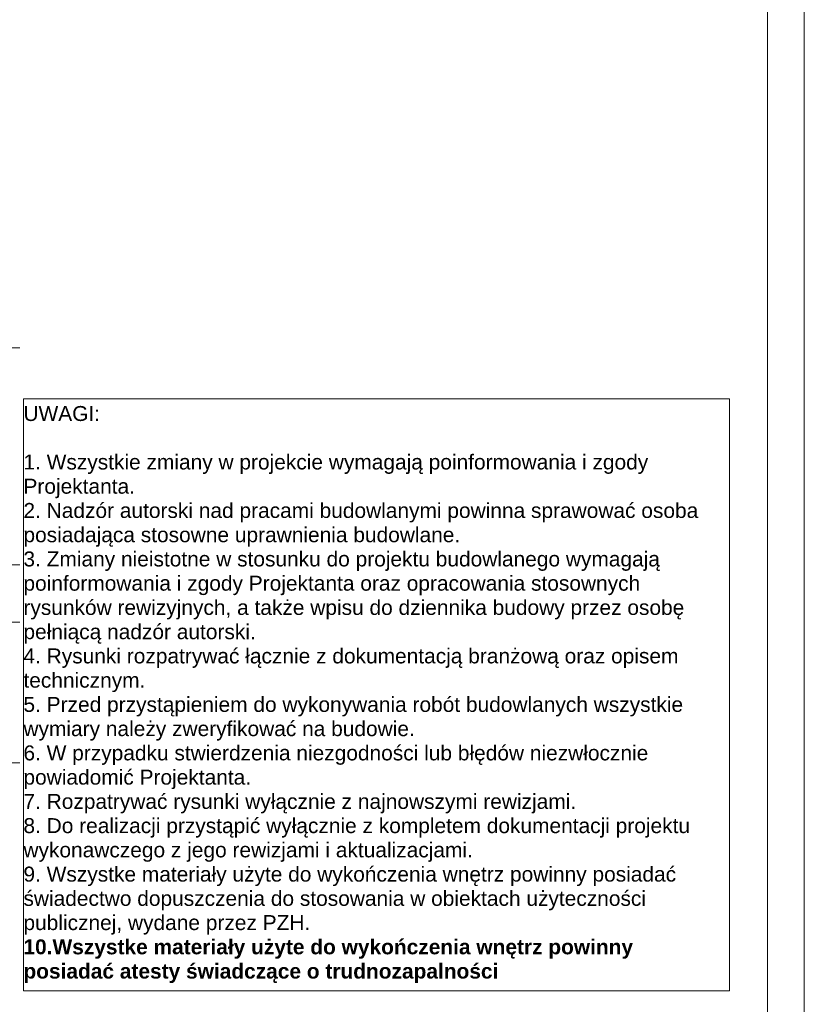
# Paper-space layout 'A-16 INWENTARYZACJA - ELEWACJE' of a CAD drawing. Header units: millimetres. Extents: x 0 to 1100, y 0 to 900.
# Tile 15 of 20: x 995 to 1100, y 93 to 225. Entities that reach past the tile are written whole.
import ezdxf
from ezdxf.xclip import XClip

# ---------------------------------------------------------------- set-up
doc = ezdxf.new("R2010")
doc.units = ezdxf.units.MM
doc.header["$MEASUREMENT"] = 0
doc.header["$XCLIPFRAME"] = 0
for name, color, linetype, lineweight in [('0_Nr_pióra__2', 8, 'Continuous', 13), ('A_Arkusz_Nr_pióra__1', 7, 'Continuous', 20), ('A_ściany_Nr_pióra__2', 8, 'Continuous', 13)]:
    doc.layers.add(name, color=color, linetype=linetype, lineweight=lineweight)
doc.layers.add('A_ściany_Nr_pióra__8', color=7, linetype='Continuous', lineweight=13, true_color=0x4c4c4c)
doc.styles.add('STYL_AUTOMATYCZNY_1', font='arial.ttf')

# ---------------------------------------------------------------- blocks, each defined once
blk = doc.blocks.new('Rysunek_1_1', base_point=(-2632.11, 1341.35))
at = {"layer": 'A_ściany_Nr_pióra__2', "color": 8, "linetype": 'Continuous', "lineweight": 13, "flags": 128}
for points in [[(995.1, 144.34), (694.99, 144.34)], [(694.99, 125.54), (995.1, 125.54)]]:
    blk.add_lwpolyline(points, dxfattribs=at)
at = {"layer": 'A_ściany_Nr_pióra__8', "color": 251, "linetype": 'Continuous', "lineweight": 13, "true_color": 0x4c4c4c}
for p, q in [((863.86, 181.02), (995.1, 181.02)), ((863.86, 152.02), (995.1, 152.02))]:
    blk.add_line(p, q, dxfattribs=at)

psp = doc.layouts.new('A-16 INWENTARYZACJA - ELEWACJE')

# ---------------------------------------------------------------- linework, layer by layer
at = {"layer": '0_Nr_pióra__2', "color": 8, "linetype": 'Continuous', "lineweight": 13, "flags": 128}
psp.add_lwpolyline([(995.6, 174.21), (1090.02, 174.21), (1090.02, 95.02), (995.6, 95.02)], close=True, dxfattribs=at)
at = {"layer": 'A_Arkusz_Nr_pióra__1', "color": 7, "linetype": 'Continuous', "lineweight": 20}
psp.add_line((1095.1, 895.1), (1095.1, 4.9), dxfattribs=at)
at = {"layer": 'A_Arkusz_Nr_pióra__1', "color": 7, "linetype": 'Continuous', "lineweight": 20, "flags": 128}
psp.add_lwpolyline([(0, 900), (1100, 900), (1100, 0), (0, 0)], close=True, dxfattribs=at)

# ---------------------------------------------------------------- block references
at = {"color": 37, "linetype": 'Continuous', "lineweight": 5, "true_color": 0x656532}
ref = psp.add_blockref('Rysunek_1_1', (-2632.11, 1341.35), dxfattribs=at)
XClip(ref).set_block_clipping_path([(694.9874325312, 21.3613850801), (995.0999994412, 440.4466931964)])

# ---------------------------------------------------------------- texts
at = {"layer": '0_Nr_pióra__2', "color": 8, "linetype": 'Continuous', "lineweight": 13, "insert": (995.6, 173.25), "char_height": 2, "width": 93.4245, "attachment_point": 1, "line_spacing_factor": 0.972584, "style": 'STYL_AUTOMATYCZNY_1'}
psp.add_mtext('\\A1;{\\pql;\\fArial|b0|i0|c238|p0;\\W1.000000;UWAGI:\\P\\pql;\\fArial|b0|i0|c238|p0;\\W1.000000;\\P\\pql;\\fArial|b0|i0|c238|p0;\\W1.000000;1. Wszystkie zmiany w projekcie wymagają poinformowania i zgody Projektanta.\\P\\pql;\\fArial|b0|i0|c238|p0;\\W1.000000;2. Nadzór autorski nad pracami budowlanymi powinna sprawować osoba posiadająca stosowne uprawnienia budowlane.\\P\\pql;\\fArial|b0|i0|c238|p0;\\W1.000000;3. Zmiany nieistotne w stosunku do projektu budowlanego wymagają poinformowania i zgody Projektanta oraz opracowania stosownych rysunków rewizyjnych, a także wpisu do dziennika budowy przez osobę pełniącą nadzór autorski.\\P\\pql;\\fArial|b0|i0|c238|p0;\\W1.000000;4. Rysunki rozpatrywać łącznie z dokumentacją branżową oraz opisem technicznym.\\P\\pql;\\pt3.76365;\\fArial|b0|i0|c238|p0;\\W1.000000;5. Przed przystąpieniem do wykonywania robót budowlanych wszystkie wymiary należy zweryfikować na budowie.\\P\\pql;\\fArial|b0|i0|c238|p0;\\W1.000000;6. W przypadku stwierdzenia niezgodności lub błędów niezwłocznie powiadomić Projektanta.\\P\\pql;\\fArial|b0|i0|c238|p0;\\W1.000000;7. Rozpatrywać rysunki wyłącznie z najnowszymi rewizjami.\\P\\pql;\\fArial|b0|i0|c238|p0;\\W1.000000;8. Do realizacji przystąpić wyłącznie z kompletem dokumentacji projektu wykonawczego z jego rewizjami i aktualizacjami.\\P\\pql;\\fArial|b0|i0|c238|p0;\\W1.000000;9. Wszystke materiały użyte do wykończenia wnętrz powinny posiadać świadectwo dopuszczenia do stosowania w obiektach użyteczności publicznej, wydane przez PZH.\\P\\pql;\\fArial|b1|i0|c238|p0;\\W1.000000;10.Wszystke materiały użyte do wykończenia wnętrz powinny posiadać atesty świadczące o trudnozapalności}', dxfattribs=at)

doc.saveas('drawing.dxf')
